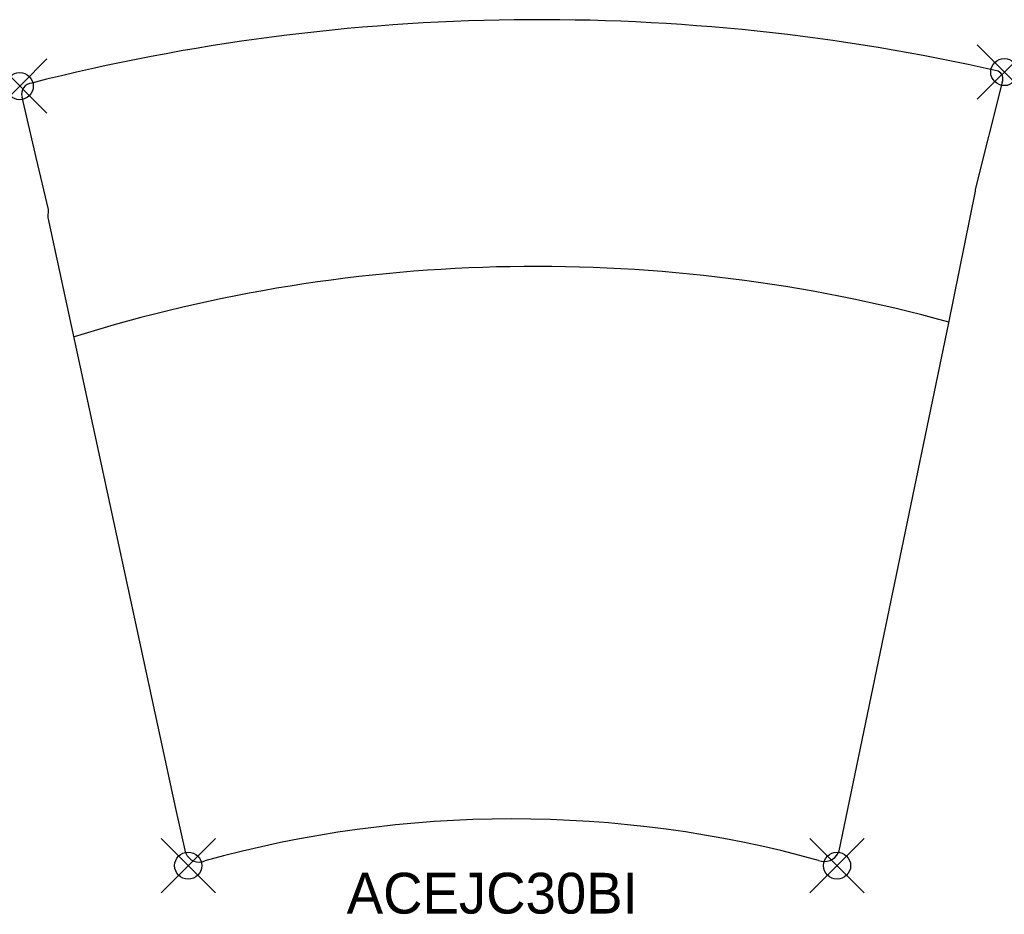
# Model space of a CAD drawing. Header units: inches. Extents: x 0 to 36.2, y -30.5 to 2.4.
import ezdxf

# ---------------------------------------------------------------- set-up
doc = ezdxf.new("R2010")
doc.units = ezdxf.units.IN
doc.header["$MEASUREMENT"] = 0
doc.header["$PDMODE"] = 35
doc.header["$PDSIZE"] = 1
doc.layers.add('A-FURN-P-ST', color=2, linetype='Continuous')
doc.layers.add('A-FURN-P-ST-TN', color=2, linetype='Continuous')

msp = doc.modelspace()

# ---------------------------------------------------------------- linework, layer by layer
at = {"layer": 'A-FURN-P-ST'}
for p, q in [((36.129, 0.141), (35.137, -3.807)), ((0.606, -2.629), (0.087, -0.403)), ((1.054, -4.543), (0.606, -2.629)), ((35.138, -3.861), (34.158, -8.703)), ((35.137, -3.807), (35.138, -3.861)), ((1.052, -4.829), (1.054, -4.543)), ((5.742, -26.562), (1.052, -4.829)), ((34.158, -8.703), (30.108, -28.19)), ((6.114, -28.21), (5.742, -26.562))]:
    msp.add_line(p, q, dxfattribs=at)
for centre, radius, start, end in [((19.114, -73.563), 76.005, 77.1791, 104.2188), ((35.848, 0.269), 0.308, 335.5373, 64.7427), ((0.473, -0.288), 0.402, 93.9671, 196.6975), ((18.999, -63.802), 57.169, 74.6193, 107.2992), ((18.126, -69.225), 42.275, 74.5619, 105.5347), ((6.597, -28.017), 0.52, 201.732, 293.4896), ((29.595, -27.953), 0.565, 247.5814, 335.2158)]:
    msp.add_arc(centre, radius, start, end, dxfattribs=at)
for p in [(36.208, 0.517), (0, 0), (6.197, -28.668), (30.056, -28.668)]:
    msp.add_point(p, dxfattribs=at)

# ---------------------------------------------------------------- texts
at = {"layer": 'A-FURN-P-ST-TN'}
msp.add_text('ACEJC30BI', height=1.5, dxfattribs=at).set_placement((12.026, -30.431))

doc.saveas('drawing.dxf')
